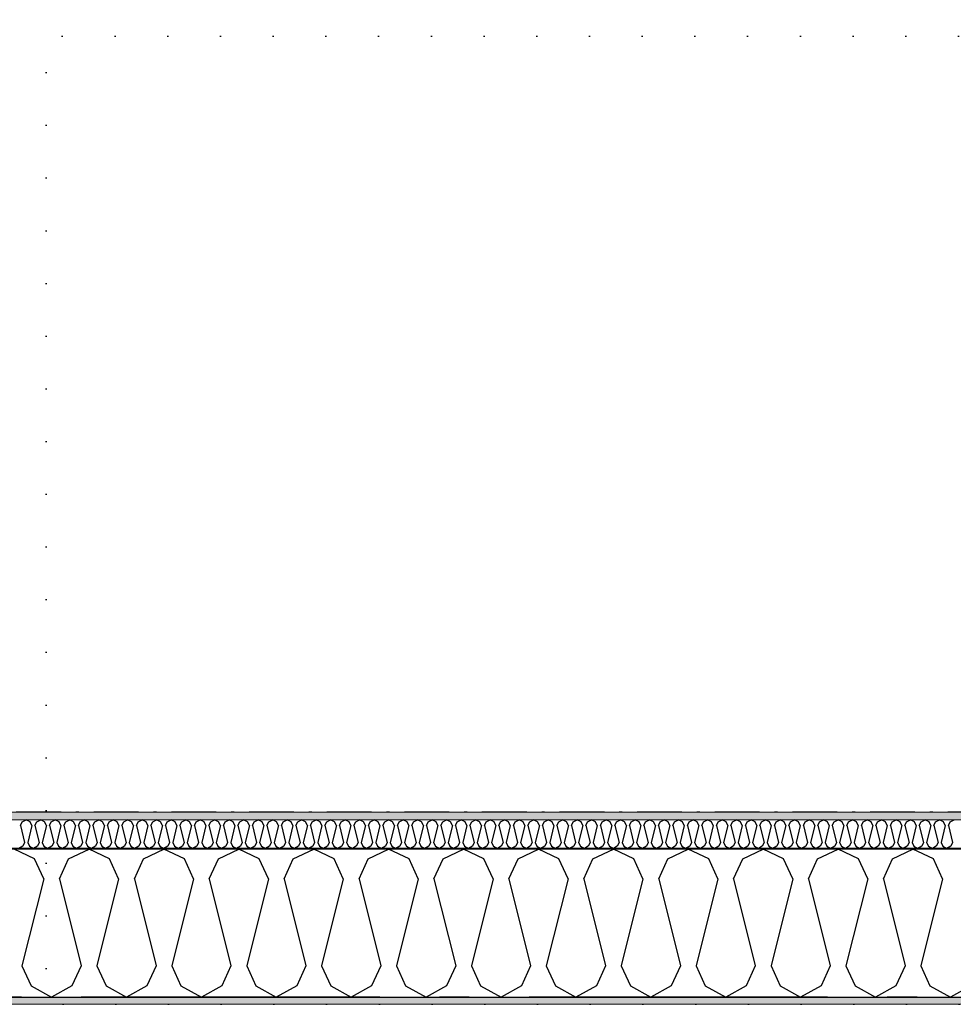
# Model space of a CAD drawing. Header units: millimetres. Extents: x -150 to 340869, y -1115 to 365939.
# Tile 42 of 193: x 289932 to 291495, y 347759 to 349408. Entities that reach past the tile are written whole.
import ezdxf
from ezdxf.enums import TextEntityAlignment as Align

# ---------------------------------------------------------------- set-up
doc = ezdxf.new("R2010")
doc.units = ezdxf.units.MM
doc.header["$LTSCALE"] = 0.5
doc.header["$MEASUREMENT"] = 0
for name, pattern in [('Akselinje', [1500, 1000, -200, 100, -200]), ('Over snittplan', [260, 150, -50, 10, -50]), ('PLINE', [0]), ('Tett prikk', [176.388884, 0, -176.388884])]:
    doc.linetypes.add(name, pattern=pattern)
for name, color, linetype in [('232- Ikke-bærende yttervegger (Skravur)(Nye konstruksjoner)', 7, 'Continuous'), ('232- Ikke-bærende yttervegger(Nye konstruksjoner)', 7, 'Continuous'), ('255- Gulvoverflate(Nye konstruksjoner)', 7, 'Continuous'), ('26-- Yttertak(Nye konstruksjoner)', 7, 'Continuous'), ('82-- Modullinjer(Nye konstruksjoner)', 7, 'Continuous')]:
    doc.layers.add(name, color=color, linetype=linetype)
doc.layers.add('235- Utvendig kledning og overflate(Nye konstruksjoner)', color=7, linetype='Continuous', lineweight=0)
doc.layers.add('236- Innvendig kledning og overflate(Nye konstruksjoner)', color=7, linetype='Continuous', lineweight=0)
doc.styles.add('GENERATED_STYLE_4', font='arial.ttf')
pattern_1 = [(0, (0, 0), (0, 43.30127), [0, -25]), (0, (12.5, 21.65), (0, 43.30127), [0, -25])]

# ---------------------------------------------------------------- blocks, each defined once
blk = doc.blocks.new('*X18')
at = {"layer": '232- Ikke-bærende yttervegger (Skravur)(Nye konstruksjoner)', "linetype": 'PLINE'}
for p, q in [((289933.1, 348058), (289936, 348064.5)), ((289936, 348064.5), (289942.7, 348067.7)), ((289949.3, 348064.5), (289942.7, 348067.7)), ((289952.3, 348058), (289949.3, 348064.5)), ((289957.4, 348058), (289960.3, 348064.5)), ((289960.3, 348064.5), (289967, 348067.7)), ((289973.6, 348064.5), (289967, 348067.7)), ((289976.5, 348058), (289973.6, 348064.5)), ((289981.6, 348058), (289984.6, 348064.5)), ((289984.6, 348064.5), (289991.2, 348067.7)), ((289997.9, 348064.5), (289991.2, 348067.7)), ((290000.8, 348058), (289997.9, 348064.5)), ((290005.9, 348058), (290008.9, 348064.5)), ((290008.9, 348064.5), (290015.5, 348067.7)), ((290022.1, 348064.5), (290015.5, 348067.7)), ((290025.1, 348058), (290022.1, 348064.5)), ((290030.2, 348058), (290033.2, 348064.5)), ((290033.2, 348064.5), (290039.8, 348067.7)), ((290046.4, 348064.5), (290039.8, 348067.7)), ((290049.4, 348058), (290046.4, 348064.5)), ((290054.5, 348058), (290057.4, 348064.5)), ((290057.4, 348064.5), (290064.1, 348067.7)), ((290070.7, 348064.5), (290064.1, 348067.7)), ((290073.7, 348058), (290070.7, 348064.5)), ((290078.8, 348058), (290081.7, 348064.5)), ((290081.7, 348064.5), (290088.4, 348067.7)), ((290095, 348064.5), (290088.4, 348067.7)), ((290098, 348058), (290095, 348064.5)), ((290103.1, 348058), (290106, 348064.5)), ((290106, 348064.5), (290112.6, 348067.7)), ((290119.3, 348064.5), (290112.6, 348067.7)), ((290122.2, 348058), (290119.3, 348064.5)), ((290127.3, 348058), (290130.3, 348064.5)), ((290130.3, 348064.5), (290136.9, 348067.7)), ((290143.6, 348064.5), (290136.9, 348067.7)), ((290146.5, 348058), (290143.6, 348064.5)), ((290151.6, 348058), (290154.6, 348064.5)), ((290154.6, 348064.5), (290161.2, 348067.7)), ((290167.8, 348064.5), (290161.2, 348067.7)), ((290170.8, 348058), (290167.8, 348064.5)), ((290175.9, 348058), (290178.9, 348064.5)), ((290178.9, 348064.5), (290185.5, 348067.7)), ((290192.1, 348064.5), (290185.5, 348067.7)), ((290195.1, 348058), (290192.1, 348064.5)), ((290200.2, 348058), (290203.1, 348064.5)), ((290203.1, 348064.5), (290209.8, 348067.7)), ((290216.4, 348064.5), (290209.8, 348067.7)), ((290219.4, 348058), (290216.4, 348064.5)), ((290224.5, 348058), (290227.4, 348064.5)), ((290227.4, 348064.5), (290234, 348067.7)), ((290240.7, 348064.5), (290234, 348067.7)), ((290243.6, 348058), (290240.7, 348064.5)), ((290248.7, 348058), (290251.7, 348064.5)), ((290251.7, 348064.5), (290258.3, 348067.7)), ((290265, 348064.5), (290258.3, 348067.7)), ((290267.9, 348058), (290265, 348064.5)), ((290273, 348058), (290276, 348064.5)), ((290276, 348064.5), (290282.6, 348067.7)), ((290289.2, 348064.5), (290282.6, 348067.7)), ((290292.2, 348058), (290289.2, 348064.5)), ((290297.3, 348058), (290300.3, 348064.5)), ((290300.3, 348064.5), (290306.9, 348067.7)), ((290313.5, 348064.5), (290306.9, 348067.7)), ((290316.5, 348058), (290313.5, 348064.5)), ((290321.6, 348058), (290324.5, 348064.5)), ((290324.5, 348064.5), (290331.2, 348067.7)), ((290337.8, 348064.5), (290331.2, 348067.7)), ((290340.8, 348058), (290337.8, 348064.5)), ((290345.9, 348058), (290348.8, 348064.5)), ((290348.8, 348064.5), (290355.5, 348067.7)), ((290362.1, 348064.5), (290355.5, 348067.7)), ((290365, 348058), (290362.1, 348064.5)), ((290370.1, 348058), (290373.1, 348064.5)), ((290373.1, 348064.5), (290379.7, 348067.7)), ((290386.4, 348064.5), (290379.7, 348067.7)), ((290389.3, 348058), (290386.4, 348064.5)), ((290394.4, 348058), (290397.4, 348064.5)), ((290397.4, 348064.5), (290404, 348067.7)), ((290410.6, 348064.5), (290404, 348067.7)), ((290413.6, 348058), (290410.6, 348064.5)), ((290418.7, 348058), (290421.7, 348064.5)), ((290421.7, 348064.5), (290428.3, 348067.7)), ((290434.9, 348064.5), (290428.3, 348067.7)), ((290437.9, 348058), (290434.9, 348064.5)), ((290443, 348058), (290446, 348064.5)), ((290446, 348064.5), (290452.6, 348067.7)), ((290459.2, 348064.5), (290452.6, 348067.7)), ((290462.2, 348058), (290459.2, 348064.5)), ((290467.3, 348058), (290470.2, 348064.5)), ((290470.2, 348064.5), (290476.9, 348067.7)), ((290483.5, 348064.5), (290476.9, 348067.7)), ((290486.5, 348058), (290483.5, 348064.5)), ((290491.6, 348058), (290494.5, 348064.5)), ((290494.5, 348064.5), (290501.1, 348067.7)), ((290507.8, 348064.5), (290501.1, 348067.7)), ((290510.7, 348058), (290507.8, 348064.5)), ((290515.8, 348058), (290518.8, 348064.5)), ((290518.8, 348064.5), (290525.4, 348067.7)), ((290532.1, 348064.5), (290525.4, 348067.7)), ((290535, 348058), (290532.1, 348064.5)), ((290540.1, 348058), (290543.1, 348064.5)), ((290543.1, 348064.5), (290549.7, 348067.7)), ((290556.3, 348064.5), (290549.7, 348067.7)), ((290559.3, 348058), (290556.3, 348064.5)), ((290564.4, 348058), (290567.4, 348064.5)), ((290567.4, 348064.5), (290574, 348067.7)), ((290580.6, 348064.5), (290574, 348067.7)), ((290583.6, 348058), (290580.6, 348064.5)), ((290588.7, 348058), (290591.6, 348064.5)), ((290591.6, 348064.5), (290598.3, 348067.7)), ((290604.9, 348064.5), (290598.3, 348067.7)), ((290607.9, 348058), (290604.9, 348064.5)), ((290613, 348058), (290615.9, 348064.5)), ((290615.9, 348064.5), (290622.5, 348067.7)), ((290629.2, 348064.5), (290622.5, 348067.7)), ((290632.1, 348058), (290629.2, 348064.5)), ((290637.2, 348058), (290640.2, 348064.5)), ((290640.2, 348064.5), (290646.8, 348067.7)), ((290653.5, 348064.5), (290646.8, 348067.7)), ((290656.4, 348058), (290653.5, 348064.5)), ((290661.5, 348058), (290664.5, 348064.5)), ((290664.5, 348064.5), (290671.1, 348067.7)), ((290677.7, 348064.5), (290671.1, 348067.7)), ((290680.7, 348058), (290677.7, 348064.5)), ((290685.8, 348058), (290688.8, 348064.5)), ((290688.8, 348064.5), (290695.4, 348067.7)), ((290702, 348064.5), (290695.4, 348067.7)), ((290705, 348058), (290702, 348064.5)), ((290710.1, 348058), (290713, 348064.5)), ((290713, 348064.5), (290719.7, 348067.7)), ((290726.3, 348064.5), (290719.7, 348067.7)), ((290729.3, 348058), (290726.3, 348064.5)), ((290734.4, 348058), (290737.3, 348064.5)), ((290737.3, 348064.5), (290744, 348067.7)), ((290750.6, 348064.5), (290744, 348067.7)), ((290753.5, 348058), (290750.6, 348064.5)), ((290758.6, 348058), (290761.6, 348064.5)), ((290761.6, 348064.5), (290768.2, 348067.7)), ((290774.9, 348064.5), (290768.2, 348067.7)), ((290777.8, 348058), (290774.9, 348064.5)), ((290782.9, 348058), (290785.9, 348064.5)), ((290785.9, 348064.5), (290792.5, 348067.7)), ((290799.1, 348064.5), (290792.5, 348067.7)), ((290802.1, 348058), (290799.1, 348064.5)), ((290807.2, 348058), (290810.2, 348064.5)), ((290810.2, 348064.5), (290816.8, 348067.7)), ((290823.4, 348064.5), (290816.8, 348067.7)), ((290826.4, 348058), (290823.4, 348064.5)), ((290831.5, 348058), (290834.5, 348064.5)), ((290834.5, 348064.5), (290841.1, 348067.7)), ((290847.7, 348064.5), (290841.1, 348067.7)), ((290850.7, 348058), (290847.7, 348064.5)), ((290855.8, 348058), (290858.7, 348064.5)), ((290858.7, 348064.5), (290865.4, 348067.7)), ((290872, 348064.5), (290865.4, 348067.7)), ((290875, 348058), (290872, 348064.5)), ((290880.1, 348058), (290883, 348064.5)), ((290883, 348064.5), (290889.6, 348067.7)), ((290896.3, 348064.5), (290889.6, 348067.7)), ((290899.2, 348058), (290896.3, 348064.5)), ((290904.3, 348058), (290907.3, 348064.5)), ((290907.3, 348064.5), (290913.9, 348067.7)), ((290920.6, 348064.5), (290913.9, 348067.7)), ((290923.5, 348058), (290920.6, 348064.5)), ((290928.6, 348058), (290931.6, 348064.5)), ((290931.6, 348064.5), (290938.2, 348067.7)), ((290944.8, 348064.5), (290938.2, 348067.7)), ((290947.8, 348058), (290944.8, 348064.5)), ((290952.9, 348058), (290955.9, 348064.5)), ((290955.9, 348064.5), (290962.5, 348067.7)), ((290969.1, 348064.5), (290962.5, 348067.7)), ((290972.1, 348058), (290969.1, 348064.5)), ((290977.2, 348058), (290980.1, 348064.5)), ((290980.1, 348064.5), (290986.8, 348067.7)), ((290993.4, 348064.5), (290986.8, 348067.7)), ((290996.4, 348058), (290993.4, 348064.5)), ((291001.5, 348058), (291004.4, 348064.5)), ((291004.4, 348064.5), (291011.1, 348067.7)), ((291017.7, 348064.5), (291011.1, 348067.7)), ((291020.6, 348058), (291017.7, 348064.5)), ((291025.7, 348058), (291028.7, 348064.5)), ((291028.7, 348064.5), (291035.3, 348067.7)), ((291042, 348064.5), (291035.3, 348067.7)), ((291044.9, 348058), (291042, 348064.5)), ((291050, 348058), (291053, 348064.5)), ((291053, 348064.5), (291059.6, 348067.7)), ((291066.2, 348064.5), (291059.6, 348067.7)), ((291069.2, 348058), (291066.2, 348064.5)), ((291074.3, 348058), (291077.3, 348064.5)), ((291077.3, 348064.5), (291083.9, 348067.7)), ((291090.5, 348064.5), (291083.9, 348067.7)), ((291093.5, 348058), (291090.5, 348064.5)), ((291098.6, 348058), (291101.5, 348064.5)), ((291101.5, 348064.5), (291108.2, 348067.7)), ((291114.8, 348064.5), (291108.2, 348067.7)), ((291117.8, 348058), (291114.8, 348064.5)), ((291122.9, 348058), (291125.8, 348064.5)), ((291125.8, 348064.5), (291132.5, 348067.7)), ((291139.1, 348064.5), (291132.5, 348067.7)), ((291142, 348058), (291139.1, 348064.5)), ((291147.1, 348058), (291150.1, 348064.5)), ((291150.1, 348064.5), (291156.7, 348067.7)), ((291163.4, 348064.5), (291156.7, 348067.7)), ((291166.3, 348058), (291163.4, 348064.5)), ((291171.4, 348058), (291174.4, 348064.5)), ((291174.4, 348064.5), (291181, 348067.7)), ((291187.7, 348064.5), (291181, 348067.7)), ((291190.6, 348058), (291187.7, 348064.5)), ((291195.7, 348058), (291198.7, 348064.5)), ((291198.7, 348064.5), (291205.3, 348067.7)), ((291211.9, 348064.5), (291205.3, 348067.7)), ((291214.9, 348058), (291211.9, 348064.5)), ((291220, 348058), (291223, 348064.5)), ((291223, 348064.5), (291229.6, 348067.7)), ((291236.2, 348064.5), (291229.6, 348067.7)), ((291239.2, 348058), (291236.2, 348064.5)), ((291244.3, 348058), (291247.2, 348064.5)), ((291247.2, 348064.5), (291253.9, 348067.7)), ((291260.5, 348064.5), (291253.9, 348067.7)), ((291263.5, 348058), (291260.5, 348064.5)), ((291268.6, 348058), (291271.5, 348064.5)), ((291271.5, 348064.5), (291278.1, 348067.7)), ((291284.8, 348064.5), (291278.1, 348067.7)), ((291287.7, 348058), (291284.8, 348064.5)), ((291292.8, 348058), (291295.8, 348064.5)), ((291295.8, 348064.5), (291302.4, 348067.7)), ((291309.1, 348064.5), (291302.4, 348067.7)), ((291312, 348058), (291309.1, 348064.5)), ((291317.1, 348058), (291320.1, 348064.5)), ((291320.1, 348064.5), (291326.7, 348067.7)), ((291333.3, 348064.5), (291326.7, 348067.7)), ((291336.3, 348058), (291333.3, 348064.5)), ((291341.4, 348058), (291344.4, 348064.5)), ((291344.4, 348064.5), (291351, 348067.7)), ((291357.6, 348064.5), (291351, 348067.7)), ((291360.6, 348058), (291357.6, 348064.5)), ((291365.7, 348058), (291368.6, 348064.5)), ((291368.6, 348064.5), (291375.3, 348067.7)), ((291381.9, 348064.5), (291375.3, 348067.7)), ((291384.9, 348058), (291381.9, 348064.5)), ((291390, 348058), (291392.9, 348064.5)), ((291392.9, 348064.5), (291399.6, 348067.7)), ((291406.2, 348064.5), (291399.6, 348067.7)), ((291409.1, 348058), (291406.2, 348064.5)), ((291414.2, 348058), (291417.2, 348064.5)), ((291417.2, 348064.5), (291423.8, 348067.7)), ((291430.5, 348064.5), (291423.8, 348067.7)), ((291433.4, 348058), (291430.5, 348064.5)), ((291438.5, 348058), (291441.5, 348064.5)), ((291441.5, 348064.5), (291448.1, 348067.7)), ((291454.7, 348064.5), (291448.1, 348067.7)), ((291457.7, 348058), (291454.7, 348064.5)), ((291462.8, 348058), (291465.8, 348064.5)), ((291465.8, 348064.5), (291472.4, 348067.7)), ((291479, 348064.5), (291472.4, 348067.7)), ((291482, 348058), (291479, 348064.5)), ((291487.1, 348058), (291490, 348064.5)), ((291490, 348064.5), (291496.7, 348067.7)), ((289933.1, 348058), (289940.1, 348029.9)), ((289952.3, 348058), (289945.2, 348029.9)), ((289957.4, 348058), (289964.4, 348029.9)), ((289976.5, 348058), (289969.5, 348029.9)), ((289981.6, 348058), (289988.7, 348029.9)), ((290000.8, 348058), (289993.8, 348029.9)), ((290005.9, 348058), (290013, 348029.9)), ((290025.1, 348058), (290018.1, 348029.9)), ((290030.2, 348058), (290037.2, 348029.9)), ((290049.4, 348058), (290042.4, 348029.9)), ((290054.5, 348058), (290061.5, 348029.9)), ((290073.7, 348058), (290066.6, 348029.9)), ((290078.8, 348058), (290085.8, 348029.9)), ((290098, 348058), (290090.9, 348029.9)), ((290103.1, 348058), (290110.1, 348029.9)), ((290122.2, 348058), (290115.2, 348029.9)), ((290127.3, 348058), (290134.4, 348029.9)), ((290146.5, 348058), (290139.5, 348029.9)), ((290151.6, 348058), (290158.7, 348029.9)), ((290170.8, 348058), (290163.8, 348029.9)), ((290175.9, 348058), (290182.9, 348029.9)), ((290195.1, 348058), (290188, 348029.9)), ((290200.2, 348058), (290207.2, 348029.9)), ((290219.4, 348058), (290212.3, 348029.9)), ((290224.5, 348058), (290231.5, 348029.9)), ((290243.6, 348058), (290236.6, 348029.9)), ((290248.7, 348058), (290255.8, 348029.9)), ((290267.9, 348058), (290260.9, 348029.9)), ((290273, 348058), (290280.1, 348029.9)), ((290292.2, 348058), (290285.2, 348029.9)), ((290297.3, 348058), (290304.3, 348029.9)), ((290316.5, 348058), (290309.4, 348029.9)), ((290321.6, 348058), (290328.6, 348029.9)), ((290340.8, 348058), (290333.7, 348029.9)), ((290345.9, 348058), (290352.9, 348029.9)), ((290365, 348058), (290358, 348029.9)), ((290370.1, 348058), (290377.2, 348029.9)), ((290389.3, 348058), (290382.3, 348029.9)), ((290394.4, 348058), (290401.5, 348029.9)), ((290413.6, 348058), (290406.6, 348029.9)), ((290418.7, 348058), (290425.7, 348029.9)), ((290437.9, 348058), (290430.9, 348029.9)), ((290443, 348058), (290450, 348029.9)), ((290462.2, 348058), (290455.1, 348029.9)), ((290467.3, 348058), (290474.3, 348029.9)), ((290486.5, 348058), (290479.4, 348029.9)), ((290491.6, 348058), (290498.6, 348029.9)), ((290510.7, 348058), (290503.7, 348029.9)), ((290515.8, 348058), (290522.9, 348029.9)), ((290535, 348058), (290528, 348029.9)), ((290540.1, 348058), (290547.2, 348029.9)), ((290559.3, 348058), (290552.3, 348029.9)), ((290564.4, 348058), (290571.4, 348029.9)), ((290583.6, 348058), (290576.5, 348029.9)), ((290588.7, 348058), (290595.7, 348029.9)), ((290607.9, 348058), (290600.8, 348029.9)), ((290613, 348058), (290620, 348029.9)), ((290632.1, 348058), (290625.1, 348029.9)), ((290637.2, 348058), (290644.3, 348029.9)), ((290656.4, 348058), (290649.4, 348029.9)), ((290661.5, 348058), (290668.6, 348029.9)), ((290680.7, 348058), (290673.7, 348029.9)), ((290685.8, 348058), (290692.8, 348029.9)), ((290705, 348058), (290697.9, 348029.9)), ((290710.1, 348058), (290717.1, 348029.9)), ((290729.3, 348058), (290722.2, 348029.9)), ((290734.4, 348058), (290741.4, 348029.9)), ((290753.5, 348058), (290746.5, 348029.9)), ((290758.6, 348058), (290765.7, 348029.9)), ((290777.8, 348058), (290770.8, 348029.9)), ((290782.9, 348058), (290790, 348029.9)), ((290802.1, 348058), (290795.1, 348029.9)), ((290807.2, 348058), (290814.2, 348029.9)), ((290826.4, 348058), (290819.4, 348029.9)), ((290831.5, 348058), (290838.5, 348029.9)), ((290850.7, 348058), (290843.6, 348029.9)), ((290855.8, 348058), (290862.8, 348029.9)), ((290875, 348058), (290867.9, 348029.9)), ((290880.1, 348058), (290887.1, 348029.9)), ((290899.2, 348058), (290892.2, 348029.9)), ((290904.3, 348058), (290911.4, 348029.9)), ((290923.5, 348058), (290916.5, 348029.9)), ((290928.6, 348058), (290935.7, 348029.9)), ((290947.8, 348058), (290940.8, 348029.9)), ((290952.9, 348058), (290959.9, 348029.9)), ((290972.1, 348058), (290965, 348029.9)), ((290977.2, 348058), (290984.2, 348029.9)), ((290996.4, 348058), (290989.3, 348029.9)), ((291001.5, 348058), (291008.5, 348029.9)), ((291020.6, 348058), (291013.6, 348029.9)), ((291025.7, 348058), (291032.8, 348029.9)), ((291044.9, 348058), (291037.9, 348029.9)), ((291050, 348058), (291057.1, 348029.9)), ((291069.2, 348058), (291062.2, 348029.9)), ((291074.3, 348058), (291081.3, 348029.9)), ((291093.5, 348058), (291086.4, 348029.9)), ((291098.6, 348058), (291105.6, 348029.9)), ((291117.8, 348058), (291110.7, 348029.9)), ((291122.9, 348058), (291129.9, 348029.9)), ((291142, 348058), (291135, 348029.9)), ((291147.1, 348058), (291154.2, 348029.9)), ((291166.3, 348058), (291159.3, 348029.9)), ((291171.4, 348058), (291178.5, 348029.9)), ((291190.6, 348058), (291183.6, 348029.9)), ((291195.7, 348058), (291202.7, 348029.9)), ((291214.9, 348058), (291207.9, 348029.9)), ((291220, 348058), (291227, 348029.9)), ((291239.2, 348058), (291232.1, 348029.9)), ((291244.3, 348058), (291251.3, 348029.9)), ((291263.5, 348058), (291256.4, 348029.9)), ((291268.6, 348058), (291275.6, 348029.9)), ((291287.7, 348058), (291280.7, 348029.9)), ((291292.8, 348058), (291299.9, 348029.9)), ((291312, 348058), (291305, 348029.9)), ((291317.1, 348058), (291324.2, 348029.9)), ((291336.3, 348058), (291329.3, 348029.9)), ((291341.4, 348058), (291348.4, 348029.9)), ((291360.6, 348058), (291353.5, 348029.9)), ((291365.7, 348058), (291372.7, 348029.9)), ((291384.9, 348058), (291377.8, 348029.9)), ((291390, 348058), (291397, 348029.9)), ((291409.1, 348058), (291402.1, 348029.9)), ((291414.2, 348058), (291421.3, 348029.9)), ((291433.4, 348058), (291426.4, 348029.9)), ((291438.5, 348058), (291445.6, 348029.9)), ((291457.7, 348058), (291450.7, 348029.9)), ((291462.8, 348058), (291469.8, 348029.9)), ((291482, 348058), (291474.9, 348029.9)), ((291487.1, 348058), (291494.1, 348029.9)), ((289940.1, 348029.9), (289937.2, 348023.4)), ((289945.2, 348029.9), (289948.2, 348023.4)), ((289964.4, 348029.9), (289961.4, 348023.4)), ((289969.5, 348029.9), (289972.5, 348023.4)), ((289988.7, 348029.9), (289985.7, 348023.4)), ((289993.8, 348029.9), (289996.7, 348023.4)), ((290013, 348029.9), (290010, 348023.4)), ((290018.1, 348029.9), (290021, 348023.4)), ((290037.2, 348029.9), (290034.3, 348023.4)), ((290042.4, 348029.9), (290045.3, 348023.4)), ((290061.5, 348029.9), (290058.6, 348023.4)), ((290066.6, 348029.9), (290069.6, 348023.4)), ((290085.8, 348029.9), (290082.9, 348023.4)), ((290090.9, 348029.9), (290093.9, 348023.4)), ((290110.1, 348029.9), (290107.1, 348023.4)), ((290115.2, 348029.9), (290118.2, 348023.4)), ((290134.4, 348029.9), (290131.4, 348023.4)), ((290139.5, 348029.9), (290142.4, 348023.4)), ((290158.7, 348029.9), (290155.7, 348023.4)), ((290163.8, 348029.9), (290166.7, 348023.4)), ((290182.9, 348029.9), (290180, 348023.4)), ((290188, 348029.9), (290191, 348023.4)), ((290207.2, 348029.9), (290204.3, 348023.4)), ((290212.3, 348029.9), (290215.3, 348023.4)), ((290231.5, 348029.9), (290228.5, 348023.4)), ((290236.6, 348029.9), (290239.6, 348023.4)), ((290255.8, 348029.9), (290252.8, 348023.4)), ((290260.9, 348029.9), (290263.8, 348023.4)), ((290280.1, 348029.9), (290277.1, 348023.4)), ((290285.2, 348029.9), (290288.1, 348023.4)), ((290304.3, 348029.9), (290301.4, 348023.4)), ((290309.4, 348029.9), (290312.4, 348023.4)), ((290328.6, 348029.9), (290325.7, 348023.4)), ((290333.7, 348029.9), (290336.7, 348023.4)), ((290352.9, 348029.9), (290349.9, 348023.4)), ((290358, 348029.9), (290361, 348023.4)), ((290377.2, 348029.9), (290374.2, 348023.4)), ((290382.3, 348029.9), (290385.2, 348023.4)), ((290401.5, 348029.9), (290398.5, 348023.4)), ((290406.6, 348029.9), (290409.5, 348023.4)), ((290425.7, 348029.9), (290422.8, 348023.4)), ((290430.9, 348029.9), (290433.8, 348023.4)), ((290450, 348029.9), (290447.1, 348023.4)), ((290455.1, 348029.9), (290458.1, 348023.4)), ((290474.3, 348029.9), (290471.4, 348023.4)), ((290479.4, 348029.9), (290482.4, 348023.4)), ((290498.6, 348029.9), (290495.6, 348023.4)), ((290503.7, 348029.9), (290506.7, 348023.4)), ((290522.9, 348029.9), (290519.9, 348023.4)), ((290528, 348029.9), (290530.9, 348023.4)), ((290547.2, 348029.9), (290544.2, 348023.4)), ((290552.3, 348029.9), (290555.2, 348023.4)), ((290571.4, 348029.9), (290568.5, 348023.4)), ((290576.5, 348029.9), (290579.5, 348023.4)), ((290595.7, 348029.9), (290592.8, 348023.4)), ((290600.8, 348029.9), (290603.8, 348023.4)), ((290620, 348029.9), (290617, 348023.4)), ((290625.1, 348029.9), (290628.1, 348023.4)), ((290644.3, 348029.9), (290641.3, 348023.4)), ((290649.4, 348029.9), (290652.3, 348023.4)), ((290668.6, 348029.9), (290665.6, 348023.4)), ((290673.7, 348029.9), (290676.6, 348023.4)), ((290692.8, 348029.9), (290689.9, 348023.4)), ((290697.9, 348029.9), (290700.9, 348023.4)), ((290717.1, 348029.9), (290714.2, 348023.4)), ((290722.2, 348029.9), (290725.2, 348023.4)), ((290741.4, 348029.9), (290738.4, 348023.4)), ((290746.5, 348029.9), (290749.5, 348023.4)), ((290765.7, 348029.9), (290762.7, 348023.4)), ((290770.8, 348029.9), (290773.7, 348023.4)), ((290790, 348029.9), (290787, 348023.4)), ((290795.1, 348029.9), (290798, 348023.4)), ((290814.2, 348029.9), (290811.3, 348023.4)), ((290819.4, 348029.9), (290822.3, 348023.4)), ((290838.5, 348029.9), (290835.6, 348023.4)), ((290843.6, 348029.9), (290846.6, 348023.4)), ((290862.8, 348029.9), (290859.9, 348023.4)), ((290867.9, 348029.9), (290870.9, 348023.4)), ((290887.1, 348029.9), (290884.1, 348023.4)), ((290892.2, 348029.9), (290895.2, 348023.4)), ((290911.4, 348029.9), (290908.4, 348023.4)), ((290916.5, 348029.9), (290919.4, 348023.4)), ((290935.7, 348029.9), (290932.7, 348023.4)), ((290940.8, 348029.9), (290943.7, 348023.4)), ((290959.9, 348029.9), (290957, 348023.4)), ((290965, 348029.9), (290968, 348023.4)), ((290984.2, 348029.9), (290981.3, 348023.4)), ((290989.3, 348029.9), (290992.3, 348023.4)), ((291008.5, 348029.9), (291005.5, 348023.4)), ((291013.6, 348029.9), (291016.6, 348023.4)), ((291032.8, 348029.9), (291029.8, 348023.4)), ((291037.9, 348029.9), (291040.8, 348023.4)), ((291057.1, 348029.9), (291054.1, 348023.4)), ((291062.2, 348029.9), (291065.1, 348023.4)), ((291081.3, 348029.9), (291078.4, 348023.4)), ((291086.4, 348029.9), (291089.4, 348023.4)), ((291105.6, 348029.9), (291102.7, 348023.4)), ((291110.7, 348029.9), (291113.7, 348023.4)), ((291129.9, 348029.9), (291126.9, 348023.4)), ((291135, 348029.9), (291138, 348023.4)), ((291154.2, 348029.9), (291151.2, 348023.4)), ((291159.3, 348029.9), (291162.2, 348023.4)), ((291178.5, 348029.9), (291175.5, 348023.4)), ((291183.6, 348029.9), (291186.5, 348023.4)), ((291202.7, 348029.9), (291199.8, 348023.4)), ((291207.9, 348029.9), (291210.8, 348023.4)), ((291227, 348029.9), (291224.1, 348023.4)), ((291232.1, 348029.9), (291235.1, 348023.4)), ((291251.3, 348029.9), (291248.4, 348023.4)), ((291256.4, 348029.9), (291259.4, 348023.4)), ((291275.6, 348029.9), (291272.6, 348023.4)), ((291280.7, 348029.9), (291283.7, 348023.4)), ((291299.9, 348029.9), (291296.9, 348023.4)), ((291305, 348029.9), (291307.9, 348023.4)), ((291324.2, 348029.9), (291321.2, 348023.4)), ((291329.3, 348029.9), (291332.2, 348023.4)), ((291348.4, 348029.9), (291345.5, 348023.4)), ((291353.5, 348029.9), (291356.5, 348023.4)), ((291372.7, 348029.9), (291369.8, 348023.4)), ((291377.8, 348029.9), (291380.8, 348023.4)), ((291397, 348029.9), (291394, 348023.4)), ((291402.1, 348029.9), (291405.1, 348023.4)), ((291421.3, 348029.9), (291418.3, 348023.4)), ((291426.4, 348029.9), (291429.3, 348023.4)), ((291445.6, 348029.9), (291442.6, 348023.4)), ((291450.7, 348029.9), (291453.6, 348023.4)), ((291469.8, 348029.9), (291466.9, 348023.4)), ((291474.9, 348029.9), (291477.9, 348023.4)), ((291494.1, 348029.9), (291491.2, 348023.4)), ((289937.2, 348023.4), (289930.5, 348019.7)), ((289948.2, 348023.4), (289954.8, 348019.7)), ((289961.4, 348023.4), (289954.8, 348019.7)), ((289972.5, 348023.4), (289979.1, 348019.7)), ((289985.7, 348023.4), (289979.1, 348019.7)), ((289996.7, 348023.4), (290003.4, 348019.7)), ((290010, 348023.4), (290003.4, 348019.7)), ((290021, 348023.4), (290027.7, 348019.7)), ((290034.3, 348023.4), (290027.7, 348019.7)), ((290045.3, 348023.4), (290051.9, 348019.7)), ((290058.6, 348023.4), (290051.9, 348019.7)), ((290069.6, 348023.4), (290076.2, 348019.7)), ((290082.9, 348023.4), (290076.2, 348019.7)), ((290093.9, 348023.4), (290100.5, 348019.7)), ((290107.1, 348023.4), (290100.5, 348019.7)), ((290118.2, 348023.4), (290124.8, 348019.7)), ((290131.4, 348023.4), (290124.8, 348019.7)), ((290142.4, 348023.4), (290149.1, 348019.7)), ((290155.7, 348023.4), (290149.1, 348019.7)), ((290166.7, 348023.4), (290173.3, 348019.7)), ((290180, 348023.4), (290173.3, 348019.7)), ((290191, 348023.4), (290197.6, 348019.7)), ((290204.3, 348023.4), (290197.6, 348019.7)), ((290215.3, 348023.4), (290221.9, 348019.7)), ((290228.5, 348023.4), (290221.9, 348019.7)), ((290239.6, 348023.4), (290246.2, 348019.7)), ((290252.8, 348023.4), (290246.2, 348019.7)), ((290263.8, 348023.4), (290270.5, 348019.7)), ((290277.1, 348023.4), (290270.5, 348019.7)), ((290288.1, 348023.4), (290294.8, 348019.7)), ((290301.4, 348023.4), (290294.8, 348019.7)), ((290312.4, 348023.4), (290319, 348019.7)), ((290325.7, 348023.4), (290319, 348019.7)), ((290336.7, 348023.4), (290343.3, 348019.7)), ((290349.9, 348023.4), (290343.3, 348019.7)), ((290361, 348023.4), (290367.6, 348019.7)), ((290374.2, 348023.4), (290367.6, 348019.7)), ((290385.2, 348023.4), (290391.9, 348019.7)), ((290398.5, 348023.4), (290391.9, 348019.7)), ((290409.5, 348023.4), (290416.2, 348019.7)), ((290422.8, 348023.4), (290416.2, 348019.7)), ((290433.8, 348023.4), (290440.4, 348019.7)), ((290447.1, 348023.4), (290440.4, 348019.7)), ((290458.1, 348023.4), (290464.7, 348019.7)), ((290471.4, 348023.4), (290464.7, 348019.7)), ((290482.4, 348023.4), (290489, 348019.7)), ((290495.6, 348023.4), (290489, 348019.7)), ((290506.7, 348023.4), (290513.3, 348019.7)), ((290519.9, 348023.4), (290513.3, 348019.7)), ((290530.9, 348023.4), (290537.6, 348019.7)), ((290544.2, 348023.4), (290537.6, 348019.7)), ((290555.2, 348023.4), (290561.8, 348019.7)), ((290568.5, 348023.4), (290561.8, 348019.7)), ((290579.5, 348023.4), (290586.1, 348019.7)), ((290592.8, 348023.4), (290586.1, 348019.7)), ((290603.8, 348023.4), (290610.4, 348019.7)), ((290617, 348023.4), (290610.4, 348019.7)), ((290628.1, 348023.4), (290634.7, 348019.7)), ((290641.3, 348023.4), (290634.7, 348019.7)), ((290652.3, 348023.4), (290659, 348019.7)), ((290665.6, 348023.4), (290659, 348019.7)), ((290676.6, 348023.4), (290683.3, 348019.7)), ((290689.9, 348023.4), (290683.3, 348019.7)), ((290700.9, 348023.4), (290707.5, 348019.7)), ((290714.2, 348023.4), (290707.5, 348019.7)), ((290725.2, 348023.4), (290731.8, 348019.7)), ((290738.4, 348023.4), (290731.8, 348019.7)), ((290749.5, 348023.4), (290756.1, 348019.7)), ((290762.7, 348023.4), (290756.1, 348019.7)), ((290773.7, 348023.4), (290780.4, 348019.7)), ((290787, 348023.4), (290780.4, 348019.7)), ((290798, 348023.4), (290804.7, 348019.7)), ((290811.3, 348023.4), (290804.7, 348019.7)), ((290822.3, 348023.4), (290828.9, 348019.7)), ((290835.6, 348023.4), (290828.9, 348019.7)), ((290846.6, 348023.4), (290853.2, 348019.7)), ((290859.9, 348023.4), (290853.2, 348019.7)), ((290870.9, 348023.4), (290877.5, 348019.7)), ((290884.1, 348023.4), (290877.5, 348019.7)), ((290895.2, 348023.4), (290901.8, 348019.7)), ((290908.4, 348023.4), (290901.8, 348019.7)), ((290919.4, 348023.4), (290926.1, 348019.7)), ((290932.7, 348023.4), (290926.1, 348019.7)), ((290943.7, 348023.4), (290950.3, 348019.7)), ((290957, 348023.4), (290950.3, 348019.7)), ((290968, 348023.4), (290974.6, 348019.7)), ((290981.3, 348023.4), (290974.6, 348019.7)), ((290992.3, 348023.4), (290998.9, 348019.7)), ((291005.5, 348023.4), (290998.9, 348019.7)), ((291016.6, 348023.4), (291023.2, 348019.7)), ((291029.8, 348023.4), (291023.2, 348019.7)), ((291040.8, 348023.4), (291047.5, 348019.7)), ((291054.1, 348023.4), (291047.5, 348019.7)), ((291065.1, 348023.4), (291071.8, 348019.7)), ((291078.4, 348023.4), (291071.8, 348019.7)), ((291089.4, 348023.4), (291096, 348019.7)), ((291102.7, 348023.4), (291096, 348019.7)), ((291113.7, 348023.4), (291120.3, 348019.7)), ((291126.9, 348023.4), (291120.3, 348019.7)), ((291138, 348023.4), (291144.6, 348019.7)), ((291151.2, 348023.4), (291144.6, 348019.7)), ((291162.2, 348023.4), (291168.9, 348019.7)), ((291175.5, 348023.4), (291168.9, 348019.7)), ((291186.5, 348023.4), (291193.2, 348019.7)), ((291199.8, 348023.4), (291193.2, 348019.7)), ((291210.8, 348023.4), (291217.4, 348019.7)), ((291224.1, 348023.4), (291217.4, 348019.7)), ((291235.1, 348023.4), (291241.7, 348019.7)), ((291248.4, 348023.4), (291241.7, 348019.7)), ((291259.4, 348023.4), (291266, 348019.7)), ((291272.6, 348023.4), (291266, 348019.7)), ((291283.7, 348023.4), (291290.3, 348019.7)), ((291296.9, 348023.4), (291290.3, 348019.7)), ((291307.9, 348023.4), (291314.6, 348019.7)), ((291321.2, 348023.4), (291314.6, 348019.7)), ((291332.2, 348023.4), (291338.8, 348019.7)), ((291345.5, 348023.4), (291338.8, 348019.7)), ((291356.5, 348023.4), (291363.1, 348019.7)), ((291369.8, 348023.4), (291363.1, 348019.7)), ((291380.8, 348023.4), (291387.4, 348019.7)), ((291394, 348023.4), (291387.4, 348019.7)), ((291405.1, 348023.4), (291411.7, 348019.7)), ((291418.3, 348023.4), (291411.7, 348019.7)), ((291429.3, 348023.4), (291436, 348019.7)), ((291442.6, 348023.4), (291436, 348019.7)), ((291453.6, 348023.4), (291460.3, 348019.7)), ((291466.9, 348023.4), (291460.3, 348019.7)), ((291477.9, 348023.4), (291484.5, 348019.7)), ((291491.2, 348023.4), (291484.5, 348019.7))]:
    blk.add_line(p, q, dxfattribs=at)
blk = doc.blocks.new('*X20')
at = {"layer": '232- Ikke-bærende yttervegger (Skravur)(Nye konstruksjoner)', "linetype": 'PLINE'}
for p, q in [((289956.7, 348002.5), (289922.4, 348018.7)), ((290013.6, 348002.5), (290047.9, 348018.7)), ((290082.2, 348002.5), (290047.9, 348018.7)), ((290139.1, 348002.5), (290173.3, 348018.7)), ((290207.6, 348002.5), (290173.3, 348018.7)), ((290264.5, 348002.5), (290298.8, 348018.7)), ((290333.1, 348002.5), (290298.8, 348018.7)), ((290390, 348002.5), (290424.3, 348018.7)), ((290458.5, 348002.5), (290424.3, 348018.7)), ((290515.4, 348002.5), (290549.7, 348018.7)), ((290584, 348002.5), (290549.7, 348018.7)), ((290640.9, 348002.5), (290675.2, 348018.7)), ((290709.4, 348002.5), (290675.2, 348018.7)), ((290766.4, 348002.5), (290800.6, 348018.7)), ((290834.9, 348002.5), (290800.6, 348018.7)), ((290891.8, 348002.5), (290926.1, 348018.7)), ((290960.3, 348002.5), (290926.1, 348018.7)), ((291017.3, 348002.5), (291051.5, 348018.7)), ((291085.8, 348002.5), (291051.5, 348018.7)), ((291142.7, 348002.5), (291177, 348018.7)), ((291211.2, 348002.5), (291177, 348018.7)), ((291268.2, 348002.5), (291302.4, 348018.7)), ((291336.7, 348002.5), (291302.4, 348018.7)), ((291393.6, 348002.5), (291427.9, 348018.7)), ((291462.1, 348002.5), (291427.9, 348018.7)), ((289972, 347968.9), (289956.7, 348002.5)), ((289998.3, 347968.9), (290013.6, 348002.5)), ((290097.4, 347968.9), (290082.2, 348002.5)), ((290123.8, 347968.9), (290139.1, 348002.5)), ((290222.9, 347968.9), (290207.6, 348002.5)), ((290249.3, 347968.9), (290264.5, 348002.5)), ((290348.3, 347968.9), (290333.1, 348002.5)), ((290374.7, 347968.9), (290390, 348002.5)), ((290473.8, 347968.9), (290458.5, 348002.5)), ((290500.2, 347968.9), (290515.4, 348002.5)), ((290599.3, 347968.9), (290584, 348002.5)), ((290625.6, 347968.9), (290640.9, 348002.5)), ((290724.7, 347968.9), (290709.4, 348002.5)), ((290751.1, 347968.9), (290766.4, 348002.5)), ((290850.2, 347968.9), (290834.9, 348002.5)), ((290876.5, 347968.9), (290891.8, 348002.5)), ((290975.6, 347968.9), (290960.3, 348002.5)), ((291002, 347968.9), (291017.3, 348002.5)), ((291101.1, 347968.9), (291085.8, 348002.5)), ((291127.4, 347968.9), (291142.7, 348002.5)), ((291226.5, 347968.9), (291211.2, 348002.5)), ((291252.9, 347968.9), (291268.2, 348002.5)), ((291352, 347968.9), (291336.7, 348002.5)), ((291378.3, 347968.9), (291393.6, 348002.5)), ((291477.4, 347968.9), (291462.1, 348002.5)), ((289972, 347968.9), (289935.6, 347823.4)), ((289998.3, 347968.9), (290034.7, 347823.4)), ((290097.4, 347968.9), (290061.1, 347823.4)), ((290123.8, 347968.9), (290160.2, 347823.4)), ((290222.9, 347968.9), (290186.5, 347823.4)), ((290249.3, 347968.9), (290285.6, 347823.4)), ((290348.3, 347968.9), (290312, 347823.4)), ((290374.7, 347968.9), (290411.1, 347823.4)), ((290473.8, 347968.9), (290437.4, 347823.4)), ((290500.2, 347968.9), (290536.5, 347823.4)), ((290599.3, 347968.9), (290562.9, 347823.4)), ((290625.6, 347968.9), (290662, 347823.4)), ((290724.7, 347968.9), (290688.3, 347823.4)), ((290751.1, 347968.9), (290787.4, 347823.4)), ((290850.2, 347968.9), (290813.8, 347823.4)), ((290876.5, 347968.9), (290912.9, 347823.4)), ((290975.6, 347968.9), (290939.2, 347823.4)), ((291002, 347968.9), (291038.3, 347823.4)), ((291101.1, 347968.9), (291064.7, 347823.4)), ((291127.4, 347968.9), (291163.8, 347823.4)), ((291226.5, 347968.9), (291190.2, 347823.4)), ((291252.9, 347968.9), (291289.2, 347823.4)), ((291352, 347968.9), (291315.6, 347823.4)), ((291378.3, 347968.9), (291414.7, 347823.4)), ((291477.4, 347968.9), (291441.1, 347823.4)), ((289935.6, 347823.4), (289950.9, 347789.8)), ((290034.7, 347823.4), (290019.4, 347789.8)), ((290061.1, 347823.4), (290076.4, 347789.8)), ((290160.2, 347823.4), (290144.9, 347789.8)), ((290186.5, 347823.4), (290201.8, 347789.8)), ((290285.6, 347823.4), (290270.3, 347789.8)), ((290312, 347823.4), (290327.3, 347789.8)), ((290411.1, 347823.4), (290395.8, 347789.8)), ((290437.4, 347823.4), (290452.7, 347789.8)), ((290536.5, 347823.4), (290521.2, 347789.8)), ((290562.9, 347823.4), (290578.2, 347789.8)), ((290662, 347823.4), (290646.7, 347789.8)), ((290688.3, 347823.4), (290703.6, 347789.8)), ((290787.4, 347823.4), (290772.1, 347789.8)), ((290813.8, 347823.4), (290829.1, 347789.8)), ((290912.9, 347823.4), (290897.6, 347789.8)), ((290939.2, 347823.4), (290954.5, 347789.8)), ((291038.3, 347823.4), (291023.1, 347789.8)), ((291064.7, 347823.4), (291080, 347789.8)), ((291163.8, 347823.4), (291148.5, 347789.8)), ((291190.2, 347823.4), (291205.4, 347789.8)), ((291289.2, 347823.4), (291274, 347789.8)), ((291315.6, 347823.4), (291330.9, 347789.8)), ((291414.7, 347823.4), (291399.4, 347789.8)), ((291441.1, 347823.4), (291456.3, 347789.8)), ((289950.9, 347789.8), (289985.2, 347770.7)), ((290019.4, 347789.8), (289985.2, 347770.7)), ((290076.4, 347789.8), (290110.6, 347770.7)), ((290144.9, 347789.8), (290110.6, 347770.7)), ((290201.8, 347789.8), (290236.1, 347770.7)), ((290270.3, 347789.8), (290236.1, 347770.7)), ((290327.3, 347789.8), (290361.5, 347770.7)), ((290395.8, 347789.8), (290361.5, 347770.7)), ((290452.7, 347789.8), (290487, 347770.7)), ((290521.2, 347789.8), (290487, 347770.7)), ((290578.2, 347789.8), (290612.4, 347770.7)), ((290646.7, 347789.8), (290612.4, 347770.7)), ((290703.6, 347789.8), (290737.9, 347770.7)), ((290772.1, 347789.8), (290737.9, 347770.7)), ((290829.1, 347789.8), (290863.3, 347770.7)), ((290897.6, 347789.8), (290863.3, 347770.7)), ((290954.5, 347789.8), (290988.8, 347770.7)), ((291023.1, 347789.8), (290988.8, 347770.7)), ((291080, 347789.8), (291114.2, 347770.7)), ((291148.5, 347789.8), (291114.2, 347770.7)), ((291205.4, 347789.8), (291239.7, 347770.7)), ((291274, 347789.8), (291239.7, 347770.7)), ((291330.9, 347789.8), (291365.2, 347770.7)), ((291399.4, 347789.8), (291365.2, 347770.7)), ((291456.3, 347789.8), (291490.6, 347770.7)), ((291524.9, 347789.8), (291490.6, 347770.7))]:
    blk.add_line(p, q, dxfattribs=at)
blk = doc.blocks.new('Standard grid marker[5]', base_point=(305734.8, 347770.7))
at = {"layer": '82-- Modullinjer(Nye konstruksjoner)', "linetype": 'Akselinje'}
blk.add_line((305534.8, 347770.7), (271734.8, 347770.7), dxfattribs=at)
at = {"layer": '82-- Modullinjer(Nye konstruksjoner)', "style": 'GENERATED_STYLE_4'}
for tag, p in [('AC_MarkerText_1_1', (271409.8, 347824.4)), ('AC_MarkerText_1_0', (305859.8, 347824.4))]:
    blk.add_attdef(tag, text='', height=100, rotation=360, dxfattribs=at).set_placement(p, align=Align.TOP_CENTER)

msp = doc.modelspace()

# ---------------------------------------------------------------- hatches: boundary and pattern name
at = {"layer": '232- Ikke-bærende yttervegger (Skravur)(Nye konstruksjoner)', "linetype": 'Continuous'}
h = msp.add_hatch(dxfattribs=at)
h.set_pattern_fill('Prikker_tett', color=256, style=0, pattern_type=2)
h.set_pattern_definition(pattern_1)
h.paths.add_polyline_path([(302741, 348080.7), (277911, 348080.7), (277911, 348067.7), (302741, 348067.7)])
msp.add_hatch(color=256, dxfattribs=at).paths.add_polyline_path([(302802, 348019.7), (277850, 348019.7), (277850, 348018.7), (302802, 348018.7)])
h = msp.add_hatch(dxfattribs=at)
h.set_pattern_fill('Prikker_tett', color=256, style=0, pattern_type=2)
h.set_pattern_definition(pattern_1)
h.paths.add_polyline_path([(303051, 347770.7), (277601, 347770.7), (277601, 347758.7), (303051, 347758.7)])

# ---------------------------------------------------------------- linework, layer by layer
at = {"layer": '232- Ikke-bærende yttervegger(Nye konstruksjoner)', "linetype": 'PLINE'}
for p, q in [((302803, 348018.7), (277850, 348018.7)), ((302802, 348019.7), (277898, 348019.7)), ((277849, 347770.7), (302803, 347770.7))]:
    msp.add_line(p, q, dxfattribs=at)
at = {"layer": '232- Ikke-bærende yttervegger(Nye konstruksjoner)', "linetype": 'Over snittplan', "flags": 128}
msp.add_lwpolyline([(302741, 348080.7), (277911, 348080.7)], dxfattribs=at)
at = {"layer": '235- Utvendig kledning og overflate(Nye konstruksjoner)', "linetype": 'PLINE'}
msp.add_line((277601, 347758.7), (303051, 347758.7), dxfattribs=at)
at = {"layer": '236- Innvendig kledning og overflate(Nye konstruksjoner)', "linetype": 'PLINE'}
msp.add_line((302754, 348067.7), (277911, 348067.7), dxfattribs=at)
at = {"layer": '236- Innvendig kledning og overflate(Nye konstruksjoner)', "linetype": 'PLINE', "flags": 128}
msp.add_lwpolyline([(302741, 348080.7), (277911, 348080.7)], dxfattribs=at)
at = {"layer": '255- Gulvoverflate(Nye konstruksjoner)', "linetype": 'PLINE', "flags": 128}
msp.add_lwpolyline([(277601, 349570.7), (277601, 347770.7), (285893, 347770.7), (294243, 347770.7), (303051, 347770.7), (303051, 349570.7), (303051, 358690.6), (277601, 358690.6), (277601, 354890.6)], close=True, dxfattribs=at)
at = {"layer": '26-- Yttertak(Nye konstruksjoner)', "linetype": 'Tett prikk', "flags": 128}
msp.add_lwpolyline([(294153, 349380.7), (289976, 349380.7), (289976, 347758.7), (294153, 347758.7)], close=True, dxfattribs=at)

# ---------------------------------------------------------------- block references
at = {"layer": '232- Ikke-bærende yttervegger(Nye konstruksjoner)'}
for name in ['*X18', '*X20']:
    msp.add_blockref(name, (0, 0), dxfattribs=at)
at = {"layer": '82-- Modullinjer(Nye konstruksjoner)', "linetype": 'PLINE'}
msp.add_blockref('Standard grid marker[5]', (305734.8, 347770.7), dxfattribs=at)

doc.saveas('drawing.dxf')
